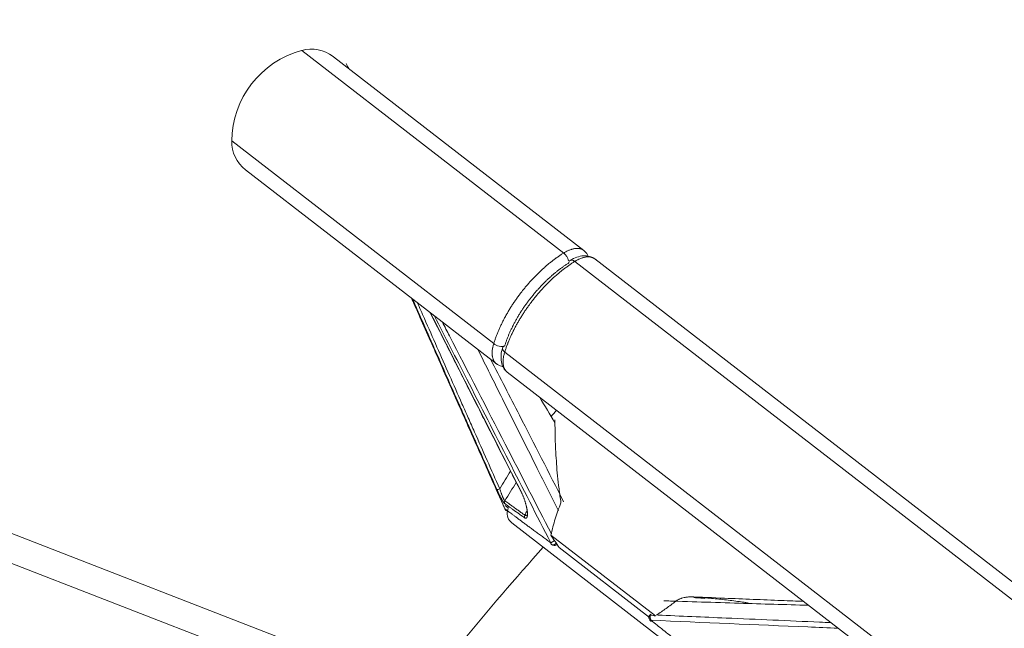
# Model space of a CAD drawing. Header units: millimetres. Extents: x 0 to 594, y 0 to 420.
# Tile 65 of 256: x 207 to 219, y 178 to 185. Entities that reach past the tile are written whole.
import ezdxf

# ---------------------------------------------------------------- set-up
doc = ezdxf.new("R2010")
doc.units = ezdxf.units.MM
doc.layers.add('1', color=7, linetype='Continuous', true_color=0xffffff)
doc.styles.add('Arial Unicode MS', font='txt')
doc.dimstyles.get("Standard").update_dxf_attribs({"dimtxt": 0.18, "dimasz": 0.18, "dimexe": 0.18, "dimexo": 0.0625, "dimgap": 0.09, "dimtad": 0, "dimtih": 1, "dimtoh": 1, "dimdec": 4, "dimzin": 0, "dimdsep": 46, "dimtxsty": 'Standard', "dimcen": 0.09, "dimadec": 0, "dimazin": 0, "dimtfac": 1, "dimtdec": 4, "dimtofl": 0, "dimtmove": 0, "dimatfit": 3, "dimfxl": 0, "dimtolj": 1, "dimtzin": 0, "dimarcsym": 0})

# ---------------------------------------------------------------- blocks, each defined once
blk = doc.blocks.new('_U9')
at = {"layer": '1', "color": 18, "lineweight": 13}
for p, q in [((249.492, 164.64), (361.654, 164.64)), ((359.654, 164.64), (359.654, 150.774)), ((359.654, 124.367), (359.654, 138.607)), ((160.769, 124.367), (361.654, 124.367))]:
    blk.add_line(p, q, dxfattribs=at)
at = {"layer": '1', "color": 18}
for points in [[(359.654, 164.64), (360.592, 161.14), (358.717, 161.14)], [(359.654, 124.367), (358.717, 127.867), (360.592, 127.867)]]:
    blk.add_solid(points, dxfattribs=at)
at = {"layer": '1', "color": 18, "linetype": 'Continuous', "lineweight": 13, "char_height": 3.5, "attachment_point": 7, "rotation": 90, "line_spacing_factor": 1.047437, "style": 'Arial Unicode MS'}
for s, insert in [('\\fArial Unicode MS|b0|i0;\\W1.0000;SINGLE POINT LIFT* EYE', (369.695, 140.265)), ('\\fArial Unicode MS|b0|i0;\\W1.0000;0.81', (362.633, 140.265))]:
    blk.add_mtext(s, dxfattribs=dict(at, insert=insert))
blk = doc.blocks.new('_U10')
at = {"layer": '1', "color": 18, "lineweight": 13}
for p, q in [((249.492, 222.88), (380.277, 222.88)), ((378.277, 222.88), (378.277, 151.235)), ((378.277, 124.367), (378.277, 139.069)), ((160.769, 124.367), (380.277, 124.367))]:
    blk.add_line(p, q, dxfattribs=at)
at = {"layer": '1', "color": 18}
for points in [[(378.277, 222.88), (379.215, 219.38), (377.339, 219.38)], [(378.277, 124.367), (377.339, 127.867), (379.215, 127.867)]]:
    blk.add_solid(points, dxfattribs=at)
at = {"layer": '1', "color": 18, "linetype": 'Continuous', "lineweight": 13, "char_height": 3.5, "attachment_point": 7, "rotation": 90, "line_spacing_factor": 1.047437, "style": 'Arial Unicode MS'}
for s, insert in [('\\fArial Unicode MS|b0|i0;\\W1.0000;LIFTING STROPS* EYE', (388.318, 140.726)), ('\\fArial Unicode MS|b0|i0;\\W1.0000;1.97', (381.256, 140.726))]:
    blk.add_mtext(s, dxfattribs=dict(at, insert=insert))

msp = doc.modelspace()

# ---------------------------------------------------------------- linework, layer by layer
at = {"layer": '1', "color": 155, "linetype": 'Continuous', "lineweight": 13}
for p, q in [((210.288, 184.945), (213.586, 182.396)), ((210.688, 184.864), (210.683, 184.867)), ((213.838, 182.429), (210.688, 184.864)), ((209.407, 183.806), (212.705, 181.257)), ((209.582, 183.443), (212.738, 181.004)), ((223.754, 174.537), (213.724, 182.289)), ((220.426, 177.337), (213.976, 182.322)), ((222.874, 173.398), (212.844, 181.15)), ((212.875, 180.898), (222.479, 173.476)), ((213.047, 179.401), (213.046, 179.398)), ((205.67, 179.244), (213.583, 176.175)), ((212.889, 179.187), (212.847, 179.219)), ((217.338, 175.598), (212.932, 179.003)), ((213.456, 175.849), (205.636, 178.882)), ((213.424, 178.847), (214.739, 177.832)), ((213.53, 178.692), (214.667, 177.812))]:
    msp.add_line(p, q, dxfattribs=at)
for centre, radius, start, end in [((210.607, 183.788), 1.2, 105.4301, 179.1699), ((210.408, 184.511), 0.45, 52.3, 105.4301), ((209.857, 183.799), 0.45, 179.1699, 232.3), ((216.303, 177.839), 3.811, 137.4164, 138.9703), ((213.024, 179.122), 0.15, 154.4598, 167.448), ((213.024, 179.122), 0.15, 168.6869, 232.3), ((238.523, 156.089), 33.851, 138.0968, 140.7642)]:
    msp.add_arc(centre, radius, start, end, dxfattribs=at)
for centre, major_axis, ratio, start_param, end_param in [((213.581, 182.324), (-0.0526, 0.085), 0.519639, 4.122426, 5.347025), ((213.718, 182.218), (0.0526, -0.085), 0.519639, 3.14339, 3.766738), ((213.718, 182.218), (0.0526, -0.085), 0.519639, 2.186452, 3.14339), ((212.774, 181.279), (0.0956, -0.0295), 0.519639, 4.077753, 5.65804), ((212.911, 181.174), (0.0956, -0.0295), 0.519639, 3.13982, 4.096733), ((212.911, 181.174), (0.0956, -0.0295), 0.519639, 2.516447, 3.13982), ((212.784, 179.433), (0.0365, 0.0163), 0.012786, 1.657755, 3.025841), ((212.879, 179.26), (0.0235, 0.0324), 0.963204, 1.664091, 2.600733), ((212.89, 179.2), (0.0302, 0.0399), 0.977762, 2.62842, 3.631516), ((213.127, 179.082), (0.0231, 0.0326), 0.864454, 1.656895, 2.53071)]:
    msp.add_ellipse(centre, major_axis=major_axis, ratio=ratio, start_param=start_param, end_param=end_param, dxfattribs=at)
for points, degree in [([(210.887, 184.71), (210.873, 184.732), (210.86, 184.755), (210.846, 184.778)], 3), ([(213.475, 180.26), (213.412, 180.367), (213.348, 180.474), (213.284, 180.58)], 3), ([(212.615, 179.696), (212.691, 179.524), (212.768, 179.352), (212.845, 179.18)], 3), ([(212.78, 179.432), (212.825, 179.506), (212.871, 179.579), (212.916, 179.653)], 3), ([(212.988, 179.511), (212.94, 179.434), (212.893, 179.357), (212.846, 179.28)], 3), ([(212.846, 179.178), (212.85, 179.167), (212.86, 179.16)], 2), ([(212.846, 179.178), (212.85, 179.169), (212.853, 179.161), (212.857, 179.153)], 3), ([(213.097, 179.099), (213.106, 179.117), (213.115, 179.136), (213.125, 179.154)], 3), ([(213.424, 178.847), (213.459, 178.795), (213.494, 178.743), (213.53, 178.692)], 3), ([(214.997, 178.017), (214.968, 178.018), (214.939, 178.019), (214.91, 178.02)], 3), ([(214.681, 177.843), (214.7, 177.839), (214.719, 177.836), (214.739, 177.832)], 3)]:
    msp.add_open_spline(points, degree=degree, dxfattribs=at)
for points, knots in [([(213.586, 182.396), (213.592, 182.4), (213.605, 182.408), (213.624, 182.418), (213.642, 182.426), (213.66, 182.434), (213.672, 182.438), (213.681, 182.441), (213.686, 182.443), (213.69, 182.444), (213.692, 182.445), (213.693, 182.445), (213.695, 182.445), (213.701, 182.447), (213.713, 182.45), (213.73, 182.453), (213.746, 182.454), (213.761, 182.454), (213.771, 182.453), (213.779, 182.452), (213.782, 182.452), (213.785, 182.452), (213.786, 182.451), (213.786, 182.451), (213.788, 182.451), (213.794, 182.45), (213.804, 182.447), (213.816, 182.442), (213.828, 182.436), (213.839, 182.429), (213.845, 182.423), (213.848, 182.42)], [0, 0, 0, 0, 0.059089, 0.118179, 0.177268, 0.236358, 0.295447, 0.295447, 0.324992, 0.339764, 0.339764, 0.34715, 0.34715, 0.354537, 0.413626, 0.472715, 0.531805, 0.590894, 0.649984, 0.649984, 0.679528, 0.686915, 0.686915, 0.694301, 0.694301, 0.709073, 0.768163, 0.827252, 0.886341, 0.945431, 1, 1, 1, 1]), ([(213.894, 182.357), (213.892, 182.363), (213.877, 182.391), (213.858, 182.413), (213.839, 182.428)], [0, 0, 0, 0, 0.195215, 1, 1, 1, 1]), ([(212.705, 181.257), (212.709, 181.27), (212.718, 181.297), (212.732, 181.337), (212.747, 181.377), (212.764, 181.417), (212.782, 181.458), (212.801, 181.498), (212.821, 181.539), (212.835, 181.567), (212.844, 181.584), (212.847, 181.589), (212.85, 181.594), (212.852, 181.597), (212.853, 181.599), (212.857, 181.608), (212.869, 181.628), (212.888, 181.662), (212.913, 181.703), (212.938, 181.743), (212.965, 181.782), (212.992, 181.822), (213.02, 181.86), (213.04, 181.886), (213.054, 181.905), (213.062, 181.915), (213.069, 181.924), (213.073, 181.929), (213.074, 181.931), (213.077, 181.934), (213.088, 181.948), (213.11, 181.975), (213.141, 182.011), (213.173, 182.047), (213.205, 182.081), (213.238, 182.115), (213.271, 182.148), (213.305, 182.18), (213.328, 182.201), (213.341, 182.212), (213.342, 182.214), (213.345, 182.216), (213.347, 182.218), (213.351, 182.221), (213.36, 182.229), (213.38, 182.246), (213.409, 182.271), (213.444, 182.298), (213.468, 182.316), (213.483, 182.327), (213.485, 182.329), (213.491, 182.333), (213.494, 182.335), (213.503, 182.342), (213.521, 182.354), (213.55, 182.374), (213.574, 182.389), (213.586, 182.396)], [0, 0, 0, 0, 0.03125, 0.0625, 0.09375, 0.125, 0.15625, 0.1875, 0.21875, 0.25, 0.25, 0.257813, 0.261719, 0.261719, 0.265625, 0.265625, 0.28125, 0.3125, 0.34375, 0.375, 0.40625, 0.4375, 0.46875, 0.5, 0.5, 0.515625, 0.523438, 0.523438, 0.527344, 0.527344, 0.53125, 0.5625, 0.59375, 0.625, 0.65625, 0.6875, 0.71875, 0.75, 0.78125, 0.78125, 0.785156, 0.785156, 0.789063, 0.789063, 0.796875, 0.8125, 0.84375, 0.875, 0.90625, 0.90625, 0.914063, 0.914063, 0.921875, 0.921875, 0.9375, 0.96875, 1, 1, 1, 1]), ([(213.724, 182.289), (213.712, 182.282), (213.689, 182.267), (213.654, 182.243), (213.619, 182.218), (213.584, 182.192), (213.549, 182.165), (213.515, 182.136), (213.48, 182.106), (213.457, 182.085), (213.443, 182.072), (213.439, 182.068), (213.435, 182.064), (213.432, 182.062), (213.43, 182.06), (213.423, 182.054), (213.406, 182.037), (213.378, 182.01), (213.345, 181.976), (213.313, 181.941), (213.281, 181.906), (213.25, 181.869), (213.22, 181.832), (213.2, 181.807), (213.185, 181.788), (213.178, 181.778), (213.17, 181.768), (213.167, 181.764), (213.165, 181.762), (213.163, 181.759), (213.152, 181.744), (213.132, 181.716), (213.105, 181.677), (213.078, 181.637), (213.053, 181.597), (213.028, 181.557), (213.005, 181.517), (212.982, 181.476), (212.968, 181.448), (212.96, 181.433), (212.959, 181.431), (212.957, 181.428), (212.956, 181.426), (212.954, 181.421), (212.949, 181.411), (212.937, 181.387), (212.921, 181.352), (212.903, 181.312), (212.892, 181.284), (212.885, 181.267), (212.884, 181.264), (212.881, 181.257), (212.88, 181.254), (212.876, 181.244), (212.868, 181.223), (212.856, 181.19), (212.848, 181.163), (212.844, 181.15)], [0, 0, 0, 0, 0.03125, 0.0625, 0.09375, 0.125, 0.15625, 0.1875, 0.21875, 0.25, 0.25, 0.257813, 0.261719, 0.261719, 0.265625, 0.265625, 0.28125, 0.3125, 0.34375, 0.375, 0.40625, 0.4375, 0.46875, 0.5, 0.5, 0.515625, 0.523438, 0.523438, 0.527344, 0.527344, 0.53125, 0.5625, 0.59375, 0.625, 0.65625, 0.6875, 0.71875, 0.75, 0.78125, 0.78125, 0.785156, 0.785156, 0.789063, 0.789063, 0.796875, 0.8125, 0.84375, 0.875, 0.90625, 0.90625, 0.914063, 0.914063, 0.921875, 0.921875, 0.9375, 0.96875, 1, 1, 1, 1]), ([(213.976, 182.322), (213.957, 182.337), (213.914, 182.358), (213.836, 182.365), (213.75, 182.347), (213.694, 182.32), (213.666, 182.303)], [0, 0, 0, 0, 0.256164, 0.510136, 0.758227, 1, 1, 1, 1]), ([(213.985, 182.315), (213.982, 182.317), (213.976, 182.323), (213.969, 182.327), (213.964, 182.33), (213.963, 182.331), (213.962, 182.332), (213.961, 182.332), (213.96, 182.332), (213.958, 182.334), (213.952, 182.337), (213.941, 182.341), (213.928, 182.344), (213.914, 182.347), (213.9, 182.348), (213.889, 182.348), (213.883, 182.347), (213.881, 182.347), (213.879, 182.347), (213.879, 182.347), (213.877, 182.347), (213.874, 182.347), (213.865, 182.346), (213.851, 182.343), (213.834, 182.339), (213.817, 182.334), (213.799, 182.328), (213.787, 182.322), (213.779, 182.319), (213.778, 182.318), (213.774, 182.317), (213.77, 182.315), (213.759, 182.309), (213.743, 182.301), (213.73, 182.293), (213.724, 182.289)], [0, 0, 0, 0, 0.051768, 0.111032, 0.111032, 0.125848, 0.133256, 0.133256, 0.140664, 0.140664, 0.170297, 0.229561, 0.288826, 0.34809, 0.407355, 0.466619, 0.466619, 0.481435, 0.481435, 0.488843, 0.488843, 0.496252, 0.525884, 0.585148, 0.644413, 0.703677, 0.762942, 0.822206, 0.822206, 0.837023, 0.837023, 0.851839, 0.881471, 0.940735, 1, 1, 1, 1]), ([(212.843, 181.226), (212.846, 181.239), (212.854, 181.263), (212.867, 181.3), (212.881, 181.337), (212.897, 181.374), (212.913, 181.411), (212.925, 181.436), (212.934, 181.455), (212.939, 181.465), (212.943, 181.474), (212.946, 181.479), (212.946, 181.48), (212.948, 181.483), (212.955, 181.498), (212.969, 181.524), (212.99, 181.562), (213.011, 181.599), (213.034, 181.636), (213.057, 181.673), (213.081, 181.709), (213.107, 181.745), (213.124, 181.769), (213.134, 181.783), (213.135, 181.784), (213.137, 181.787), (213.138, 181.788), (213.142, 181.793), (213.148, 181.802), (213.164, 181.822), (213.187, 181.851), (213.215, 181.885), (213.244, 181.919), (213.273, 181.951), (213.302, 181.983), (213.332, 182.014), (213.353, 182.035), (213.368, 182.05), (213.374, 182.055), (213.38, 182.061), (213.381, 182.062), (213.384, 182.064), (213.388, 182.068), (213.402, 182.081), (213.426, 182.103), (213.458, 182.13), (213.489, 182.157), (213.521, 182.182), (213.553, 182.206), (213.585, 182.229), (213.618, 182.25), (213.639, 182.264), (213.65, 182.271)], [0, 0, 0, 0, 0.03125, 0.0625, 0.09375, 0.125, 0.15625, 0.1875, 0.1875, 0.203125, 0.210938, 0.210938, 0.214844, 0.214844, 0.21875, 0.25, 0.28125, 0.3125, 0.34375, 0.375, 0.40625, 0.4375, 0.46875, 0.46875, 0.472656, 0.472656, 0.476563, 0.476563, 0.484375, 0.5, 0.53125, 0.5625, 0.59375, 0.625, 0.65625, 0.6875, 0.71875, 0.71875, 0.734375, 0.734375, 0.738281, 0.738281, 0.742188, 0.75, 0.78125, 0.8125, 0.84375, 0.875, 0.90625, 0.9375, 0.96875, 1, 1, 1, 1]), ([(211.671, 181.828), (211.696, 181.772), (211.721, 181.716), (211.786, 181.567), (211.827, 181.475), (211.949, 181.2), (212.03, 181.016), (212.152, 180.74), (212.192, 180.648), (212.274, 180.465), (212.314, 180.373), (212.436, 180.097), (212.518, 179.913), (212.681, 179.546), (212.763, 179.363), (212.845, 179.179)], [0, 0, 0, 0, 0.063817, 0.063817, 0.167837, 0.167837, 0.375878, 0.375878, 0.479898, 0.479898, 0.583918, 0.583918, 0.791959, 0.791959, 1, 1, 1, 1]), ([(211.672, 181.828), (211.685, 181.799), (211.742, 181.669), (211.843, 181.44), (211.975, 181.14), (212.105, 180.848), (212.231, 180.56), (212.374, 180.239), (212.476, 180.009), (212.535, 179.875)], [0, 0, 0, 0, 0.044931, 0.198746, 0.352562, 0.505402, 0.647575, 0.793475, 1, 1, 1, 1]), ([(212.747, 179.417), (212.642, 179.654), (212.536, 179.892), (212.404, 180.189), (212.378, 180.248), (212.325, 180.367), (212.299, 180.426), (212.22, 180.605), (212.167, 180.723), (212.01, 181.08), (211.905, 181.318), (211.761, 181.643), (211.722, 181.732), (211.683, 181.82)], [0, 0, 0, 0, 0.296708, 0.296708, 0.370885, 0.370885, 0.445063, 0.445063, 0.593417, 0.593417, 0.890125, 0.890125, 1, 1, 1, 1]), ([(211.743, 181.773), (211.773, 181.705), (211.803, 181.638), (211.938, 181.333), (212.043, 181.095), (212.2, 180.739), (212.253, 180.62), (212.332, 180.441), (212.358, 180.382), (212.411, 180.263), (212.543, 179.966), (212.674, 179.669), (212.78, 179.432)], [0, 0, 0, 0, 0.086428, 0.086428, 0.390952, 0.390952, 0.543214, 0.543214, 0.619345, 0.619345, 0.695476, 1, 1, 1, 1]), ([(211.905, 181.648), (211.906, 181.645), (211.947, 181.565), (212.028, 181.405), (212.148, 181.166), (212.27, 180.926), (212.391, 180.686), (212.508, 180.456), (212.638, 180.199), (212.816, 179.849), (212.958, 179.57), (213.046, 179.398)], [0, 0, 0, 0, 0.002931, 0.106818, 0.213705, 0.32074, 0.427776, 0.532465, 0.627471, 0.770641, 1, 1, 1, 1]), ([(211.908, 181.645), (211.912, 181.638), (211.978, 181.507), (212.044, 181.376), (212.169, 181.129), (212.232, 181.006), (212.419, 180.635), (212.545, 180.389), (212.733, 180.018), (212.796, 179.895), (212.921, 179.648), (212.984, 179.525), (213.047, 179.401)], [0, 0, 0, 0, 0.009717, 0.174764, 0.174764, 0.339811, 0.339811, 0.669906, 0.669906, 0.834953, 0.834953, 1, 1, 1, 1]), ([(213.422, 178.753), (213.07, 179.439), (212.582, 180.389), (212.095, 181.339), (211.96, 181.603)], [0, 0, 0, 0, 0.722205, 1, 1, 1, 1]), ([(212.059, 181.527), (212.089, 181.469), (212.352, 180.958), (212.81, 180.07), (213.237, 179.24), (213.43, 178.864)], [0, 0, 0, 0, 0.064897, 0.576712, 1, 1, 1, 1]), ([(213.519, 179.154), (213.43, 179.332), (213.195, 179.802), (212.857, 180.478), (212.608, 180.977), (212.505, 181.184)], [0, 0, 0, 0, 0.26274, 0.694923, 1, 1, 1, 1]), ([(212.752, 180.995), (212.751, 180.995), (212.746, 180.998), (212.738, 181.004), (212.732, 181.009), (212.728, 181.013), (212.726, 181.014), (212.725, 181.016), (212.725, 181.016), (212.724, 181.017), (212.722, 181.019), (212.718, 181.024), (212.711, 181.033), (212.704, 181.045), (212.698, 181.058), (212.694, 181.072), (212.691, 181.082), (212.69, 181.088), (212.689, 181.09), (212.689, 181.092), (212.689, 181.092), (212.689, 181.094), (212.688, 181.097), (212.687, 181.106), (212.685, 181.12), (212.685, 181.137), (212.686, 181.156), (212.687, 181.175), (212.689, 181.188), (212.69, 181.196), (212.691, 181.198), (212.691, 181.201), (212.692, 181.206), (212.695, 181.218), (212.699, 181.236), (212.703, 181.25), (212.705, 181.257)], [0, 0, 0, 0, 0.014607, 0.072571, 0.130536, 0.130536, 0.145027, 0.152272, 0.152272, 0.159518, 0.159518, 0.1885, 0.246464, 0.304428, 0.362393, 0.420357, 0.478321, 0.478321, 0.492812, 0.492812, 0.500058, 0.500058, 0.507304, 0.536286, 0.59425, 0.652214, 0.710179, 0.768143, 0.826107, 0.826107, 0.840598, 0.840598, 0.855089, 0.884071, 0.942036, 1, 1, 1, 1]), ([(212.816, 181.203), (212.806, 181.172), (212.794, 181.111), (212.798, 181.023), (212.825, 180.949), (212.856, 180.913), (212.875, 180.898)], [0, 0, 0, 0, 0.240486, 0.490044, 0.744285, 1, 1, 1, 1]), ([(212.664, 181.063), (212.786, 180.827), (213.095, 180.229), (213.4, 179.631), (213.585, 179.268)], [0, 0, 0, 0, 0.394632, 1, 1, 1, 1]), ([(212.844, 181.15), (212.841, 181.143), (212.837, 181.129), (212.832, 181.108), (212.828, 181.088), (212.825, 181.068), (212.824, 181.056), (212.824, 181.046), (212.823, 181.042), (212.823, 181.037), (212.823, 181.035), (212.823, 181.034), (212.823, 181.033), (212.823, 181.026), (212.823, 181.013), (212.825, 180.997), (212.827, 180.981), (212.831, 180.966), (212.834, 180.957), (212.837, 180.95), (212.838, 180.947), (212.839, 180.944), (212.84, 180.943), (212.84, 180.943), (212.841, 180.941), (212.843, 180.936), (212.849, 180.927), (212.856, 180.916), (212.865, 180.906), (212.875, 180.898), (212.882, 180.893), (212.886, 180.89), (212.887, 180.89), (212.888, 180.89)], [0, 0, 0, 0, 0.05827, 0.11654, 0.17481, 0.23308, 0.29135, 0.29135, 0.320485, 0.335052, 0.335052, 0.342336, 0.342336, 0.34962, 0.40789, 0.46616, 0.52443, 0.5827, 0.64097, 0.64097, 0.670105, 0.677388, 0.677388, 0.684672, 0.684672, 0.69924, 0.75751, 0.81578, 0.874049, 0.932319, 0.990589, 0.990589, 1, 1, 1, 1]), ([(212.738, 181.004), (212.757, 180.989), (212.784, 180.976), (212.815, 180.969), (212.821, 180.968)], [0, 0, 0, 0, 0.803575, 1, 1, 1, 1]), ([(213.551, 179.256), (213.542, 179.315), (213.534, 179.373), (213.52, 179.485), (213.514, 179.54), (213.503, 179.645), (213.499, 179.697), (213.492, 179.795), (213.489, 179.842), (213.486, 179.899), (213.485, 179.91), (213.484, 179.924), (213.484, 179.927), (213.484, 179.932), (213.484, 179.94), (213.482, 179.97), (213.481, 179.996), (213.479, 180.056), (213.478, 180.093), (213.477, 180.162), (213.476, 180.193), (213.476, 180.236), (213.476, 180.249), (213.476, 180.274), (213.476, 180.286), (213.476, 180.297)], [0, 0, 0, 0, 0.125, 0.125, 0.25, 0.25, 0.375, 0.375, 0.5, 0.5, 0.53125, 0.53125, 0.539062, 0.539062, 0.546875, 0.5625, 0.625, 0.625, 0.75, 0.75, 0.875, 0.875, 0.9375, 0.9375, 1, 1, 1, 1]), ([(212.843, 179.244), (212.842, 179.245), (212.839, 179.247), (212.835, 179.252), (212.832, 179.256), (212.83, 179.259), (212.829, 179.259), (212.828, 179.261), (212.828, 179.261), (212.827, 179.263), (212.826, 179.264), (212.823, 179.268), (212.821, 179.271), (212.817, 179.278), (212.815, 179.281), (212.812, 179.286), (212.811, 179.288), (212.81, 179.291), (212.809, 179.291), (212.809, 179.292), (212.808, 179.293), (212.806, 179.298), (212.803, 179.303), (212.799, 179.311), (212.796, 179.315), (212.792, 179.323), (212.79, 179.328), (212.787, 179.333), (212.787, 179.334), (212.785, 179.336), (212.785, 179.338), (212.783, 179.341), (212.782, 179.343), (212.779, 179.35), (212.776, 179.355), (212.772, 179.364), (212.767, 179.373), (212.763, 179.383), (212.76, 179.389), (212.76, 179.39), (212.759, 179.392), (212.758, 179.394), (212.756, 179.397), (212.753, 179.405), (212.75, 179.412), (212.747, 179.417)], [0, 0, 0, 0, 0.0625, 0.125, 0.1875, 0.1875, 0.203125, 0.203125, 0.21875, 0.21875, 0.25, 0.25, 0.3125, 0.3125, 0.375, 0.375, 0.40625, 0.414062, 0.414062, 0.421875, 0.421875, 0.4375, 0.5, 0.5, 0.5625, 0.5625, 0.625, 0.625, 0.640625, 0.640625, 0.65625, 0.65625, 0.6875, 0.6875, 0.75, 0.75, 0.8125, 0.875, 0.875, 0.890625, 0.890625, 0.90625, 0.90625, 0.9375, 1, 1, 1, 1]), ([(212.78, 179.432), (212.782, 179.428), (212.783, 179.424), (212.785, 179.417), (212.786, 179.415), (212.787, 179.412), (212.787, 179.411), (212.788, 179.409), (212.79, 179.404), (212.793, 179.394), (212.796, 179.386), (212.798, 179.378), (212.8, 179.374), (212.802, 179.368), (212.803, 179.365), (212.804, 179.362), (212.805, 179.36), (212.805, 179.359), (212.807, 179.355), (212.809, 179.351), (212.812, 179.343), (212.813, 179.34), (212.816, 179.333), (212.817, 179.329), (212.82, 179.324), (212.82, 179.322), (212.822, 179.319), (212.823, 179.317), (212.825, 179.313), (212.826, 179.31), (212.829, 179.304), (212.83, 179.301), (212.832, 179.298), (212.833, 179.296), (212.834, 179.294), (212.835, 179.293), (212.835, 179.293), (212.835, 179.293), (212.837, 179.29), (212.839, 179.286), (212.842, 179.283), (212.844, 179.281), (212.845, 179.28), (212.846, 179.28)], [0, 0, 0, 0, 0.0625, 0.0625, 0.09375, 0.09375, 0.109375, 0.109375, 0.125, 0.1875, 0.25, 0.25, 0.3125, 0.3125, 0.34375, 0.359375, 0.359375, 0.375, 0.375, 0.4375, 0.4375, 0.5, 0.5, 0.5625, 0.5625, 0.59375, 0.59375, 0.625, 0.625, 0.6875, 0.6875, 0.75, 0.75, 0.78125, 0.796875, 0.796875, 0.804688, 0.804688, 0.8125, 0.875, 0.9375, 0.9375, 1, 1, 1, 1]), ([(213.047, 179.401), (213.049, 179.397), (213.052, 179.392), (213.056, 179.382), (213.061, 179.373), (213.067, 179.358), (213.073, 179.344), (213.079, 179.329), (213.083, 179.319), (213.085, 179.313), (213.086, 179.311), (213.087, 179.309), (213.088, 179.305), (213.091, 179.296), (213.095, 179.284), (213.1, 179.269), (213.105, 179.255), (213.109, 179.24), (213.111, 179.23), (213.113, 179.223), (213.114, 179.221), (213.114, 179.217), (213.115, 179.216), (213.115, 179.214), (213.117, 179.208), (213.119, 179.197), (213.122, 179.183), (213.124, 179.17), (213.126, 179.157), (213.127, 179.148), (213.128, 179.142), (213.128, 179.14), (213.128, 179.137), (213.128, 179.136), (213.129, 179.134), (213.129, 179.129), (213.13, 179.12), (213.13, 179.113), (213.13, 179.106), (213.129, 179.103), (213.129, 179.096), (213.129, 179.093), (213.128, 179.09), (213.128, 179.089), (213.128, 179.089), (213.128, 179.088), (213.128, 179.085), (213.127, 179.083), (213.126, 179.079), (213.126, 179.077), (213.124, 179.073), (213.123, 179.071), (213.122, 179.068), (213.121, 179.067), (213.12, 179.066), (213.12, 179.066), (213.12, 179.066), (213.119, 179.065), (213.118, 179.063), (213.115, 179.061), (213.111, 179.06), (213.108, 179.06), (213.106, 179.06), (213.104, 179.061), (213.104, 179.061), (213.104, 179.061), (213.103, 179.061), (213.101, 179.062), (213.1, 179.062), (213.096, 179.064), (213.094, 179.065), (213.092, 179.067)], [0, 0, 0, 0, 0.03125, 0.03125, 0.0625, 0.09375, 0.125, 0.15625, 0.1875, 0.1875, 0.195312, 0.195312, 0.203125, 0.21875, 0.25, 0.28125, 0.3125, 0.34375, 0.375, 0.375, 0.390625, 0.390625, 0.398437, 0.398437, 0.40625, 0.4375, 0.46875, 0.5, 0.53125, 0.5625, 0.5625, 0.578125, 0.582031, 0.585937, 0.585937, 0.59375, 0.625, 0.65625, 0.65625, 0.6875, 0.6875, 0.71875, 0.71875, 0.722656, 0.722656, 0.726562, 0.734375, 0.75, 0.75, 0.78125, 0.78125, 0.8125, 0.8125, 0.828125, 0.828125, 0.832031, 0.832031, 0.835937, 0.84375, 0.875, 0.90625, 0.90625, 0.9375, 0.9375, 0.941406, 0.941406, 0.945313, 0.953125, 0.96875, 0.96875, 1, 1, 1, 1]), ([(213.092, 179.067), (213.079, 179.076), (213.065, 179.086), (213.04, 179.103), (213.028, 179.112), (213.004, 179.129), (212.992, 179.137), (212.978, 179.147), (212.975, 179.149), (212.971, 179.152), (212.97, 179.153), (212.967, 179.155), (212.96, 179.16), (212.943, 179.172), (212.918, 179.19), (212.9, 179.203), (212.882, 179.216), (212.865, 179.228), (212.85, 179.239), (212.843, 179.244)], [0, 0, 0, 0, 0.125, 0.125, 0.25, 0.25, 0.375, 0.375, 0.40625, 0.40625, 0.421875, 0.421875, 0.4375, 0.5, 0.625, 0.75, 0.75, 0.875, 1, 1, 1, 1]), ([(212.846, 179.28), (212.853, 179.274), (212.869, 179.263), (212.885, 179.251), (212.903, 179.238), (212.922, 179.225), (212.942, 179.21), (212.958, 179.199), (212.964, 179.194), (212.971, 179.189), (212.974, 179.187), (212.975, 179.186), (212.979, 179.183), (212.993, 179.173), (213.008, 179.163), (213.032, 179.145), (213.045, 179.137), (213.07, 179.118), (213.084, 179.109), (213.097, 179.099)], [0, 0, 0, 0, 0.125, 0.25, 0.25, 0.375, 0.5, 0.5, 0.5625, 0.578125, 0.578125, 0.59375, 0.59375, 0.625, 0.75, 0.75, 0.875, 0.875, 1, 1, 1, 1]), ([(213.551, 179.256), (213.524, 179.189), (213.5, 179.122), (213.458, 178.986), (213.44, 178.917), (213.424, 178.847)], [0, 0, 0, 0, 0.5, 0.5, 1, 1, 1, 1]), ([(212.845, 179.179), (212.851, 179.175), (212.862, 179.166), (212.876, 179.156), (212.885, 179.149), (212.887, 179.148), (212.891, 179.145), (212.897, 179.141), (212.91, 179.13), (212.932, 179.114), (212.96, 179.094), (212.98, 179.078), (212.996, 179.067), (213.004, 179.061), (213.012, 179.054), (213.016, 179.051), (213.018, 179.05), (213.02, 179.048), (213.033, 179.039), (213.058, 179.02), (213.096, 178.992), (213.136, 178.963), (213.164, 178.942), (213.182, 178.929), (213.187, 178.925), (213.193, 178.921), (213.196, 178.918), (213.198, 178.916), (213.208, 178.91), (213.23, 178.893), (213.269, 178.865), (213.318, 178.829), (213.369, 178.792), (213.404, 178.766), (213.422, 178.753)], [0, 0, 0, 0, 0.0625, 0.125, 0.125, 0.140625, 0.140625, 0.15625, 0.1875, 0.25, 0.3125, 0.375001, 0.375001, 0.406251, 0.421876, 0.421876, 0.429688, 0.429688, 0.437501, 0.500001, 0.562501, 0.625001, 0.687501, 0.687501, 0.703126, 0.710939, 0.710939, 0.718751, 0.718751, 0.750001, 0.812501, 0.875001, 0.937501, 1, 1, 1, 1]), ([(213.097, 179.099), (213.099, 179.098), (213.101, 179.096), (213.103, 179.095), (213.104, 179.095), (213.106, 179.094), (213.106, 179.094), (213.107, 179.094), (213.107, 179.094), (213.109, 179.093), (213.11, 179.093), (213.113, 179.094), (213.115, 179.095), (213.116, 179.096), (213.117, 179.096), (213.117, 179.097), (213.117, 179.097), (213.117, 179.097), (213.118, 179.098), (213.119, 179.099), (213.12, 179.1), (213.12, 179.1), (213.121, 179.101), (213.121, 179.102), (213.122, 179.104), (213.123, 179.105), (213.123, 179.105), (213.123, 179.105)], [0, 0, 0, 0, 0.162588, 0.162588, 0.243883, 0.28453, 0.28453, 0.304853, 0.304853, 0.325177, 0.487765, 0.487765, 0.650354, 0.650354, 0.691001, 0.691001, 0.711324, 0.711324, 0.731648, 0.812942, 0.812942, 0.853589, 0.853589, 0.894236, 0.97553, 0.97553, 1, 1, 1, 1]), ([(213.422, 178.753), (213.422, 178.753), (213.422, 178.753), (213.422, 178.753), (213.422, 178.753), (213.422, 178.753), (213.423, 178.753), (213.423, 178.753), (213.425, 178.754), (213.426, 178.754), (213.428, 178.755), (213.43, 178.756), (213.432, 178.757), (213.432, 178.757), (213.433, 178.757), (213.435, 178.758), (213.437, 178.759), (213.439, 178.76), (213.441, 178.761), (213.441, 178.762), (213.442, 178.762), (213.444, 178.763), (213.446, 178.764), (213.447, 178.765), (213.448, 178.765), (213.449, 178.766), (213.45, 178.766), (213.453, 178.768), (213.455, 178.77), (213.458, 178.771), (213.459, 178.772), (213.46, 178.773), (213.461, 178.773), (213.462, 178.774), (213.465, 178.776), (213.467, 178.777), (213.469, 178.779), (213.47, 178.779), (213.471, 178.78), (213.472, 178.78), (213.472, 178.781), (213.472, 178.781), (213.472, 178.781), (213.472, 178.781), (213.472, 178.781)], [0, 0, 0, 0, 0.00194, 0.00194, 0.003894, 0.0078, 0.015614, 0.03124, 0.062493, 0.124999, 0.124999, 0.25001, 0.25001, 0.281263, 0.281263, 0.312516, 0.375022, 0.437527, 0.437527, 0.46878, 0.46878, 0.500033, 0.562539, 0.562539, 0.593792, 0.593792, 0.625045, 0.625045, 0.750056, 0.750056, 0.781309, 0.796935, 0.796935, 0.812562, 0.875068, 0.937573, 0.937573, 0.968826, 0.984453, 0.992266, 0.996173, 0.998126, 0.998126, 1, 1, 1, 1]), ([(213.434, 178.73), (213.434, 178.73), (213.434, 178.73), (213.434, 178.73), (213.435, 178.73), (213.435, 178.73), (213.435, 178.73), (213.435, 178.73), (213.435, 178.73), (213.435, 178.73), (213.435, 178.73), (213.435, 178.73), (213.435, 178.73), (213.435, 178.73), (213.436, 178.729), (213.437, 178.728), (213.439, 178.727), (213.441, 178.726), (213.444, 178.725), (213.449, 178.722), (213.46, 178.719), (213.477, 178.718), (213.493, 178.723), (213.501, 178.729), (213.503, 178.73)], [0, 0, 0, 0, 0.002642, 0.003952, 0.004604, 0.004929, 0.005091, 0.005137, 0.005173, 0.005194, 0.00736, 0.009052, 0.01205, 0.017333, 0.026531, 0.042184, 0.06754, 0.103835, 0.143927, 0.209313, 0.325101, 0.616796, 0.897336, 1, 1, 1, 1]), ([(214.997, 178.017), (215, 178.02), (215.004, 178.023), (215.012, 178.028), (215.016, 178.03), (215.025, 178.035), (215.029, 178.037), (215.037, 178.041), (215.041, 178.043), (215.05, 178.047), (215.055, 178.048), (215.061, 178.051), (215.064, 178.052), (215.068, 178.053), (215.07, 178.054), (215.082, 178.057), (215.091, 178.06), (215.105, 178.063), (215.109, 178.064), (215.119, 178.066), (215.123, 178.066), (215.137, 178.068), (215.147, 178.07), (215.166, 178.071), (215.175, 178.071), (215.194, 178.072), (215.204, 178.071), (215.213, 178.071)], [0, 0, 0, 0, 0.0625, 0.0625, 0.125, 0.125, 0.1875, 0.1875, 0.25, 0.25, 0.3125, 0.3125, 0.34375, 0.34375, 0.375, 0.375, 0.5, 0.5, 0.5625, 0.5625, 0.625, 0.625, 0.75, 0.75, 0.875, 0.875, 1, 1, 1, 1]), ([(215.169, 178.073), (215.316, 178.067), (215.704, 178.051), (216.183, 178.032), (216.514, 178.018), (216.608, 178.015)], [0, 0, 0, 0, 0.305126, 0.803741, 1, 1, 1, 1]), ([(215.912, 177.994), (215.897, 177.996), (215.882, 177.999), (215.852, 178.004), (215.836, 178.006), (215.813, 178.01), (215.805, 178.011), (215.789, 178.013), (215.719, 178.023), (215.649, 178.032), (215.524, 178.046), (215.462, 178.052), (215.338, 178.062), (215.275, 178.067), (215.213, 178.071)], [0, 0, 0, 0, 0.06367, 0.06367, 0.130551, 0.130551, 0.163991, 0.163991, 0.197432, 0.464955, 0.464955, 0.732477, 0.732477, 1, 1, 1, 1]), ([(214.753, 177.843), (214.794, 177.87), (214.835, 177.898), (214.916, 177.956), (214.957, 177.986), (214.997, 178.017)], [0, 0, 0, 0, 0.5, 0.5, 1, 1, 1, 1]), ([(216.668, 177.966), (216.377, 177.974), (215.77, 177.992), (215.162, 178.012), (214.845, 178.022)], [0, 0, 0, 0, 0.47965, 1, 1, 1, 1]), ([(215.361, 178.053), (215.355, 178.053), (215.348, 178.054), (215.335, 178.055), (215.328, 178.056), (215.315, 178.057), (215.309, 178.057), (215.299, 178.058), (215.296, 178.058), (215.292, 178.059), (215.29, 178.059), (215.287, 178.059), (215.285, 178.059), (215.278, 178.06), (215.272, 178.06), (215.261, 178.061), (215.255, 178.061), (215.245, 178.062), (215.24, 178.062), (215.234, 178.062), (215.233, 178.062), (215.231, 178.062), (215.227, 178.062), (215.224, 178.062), (215.222, 178.062)], [0, 0, 0, 0, 0.125, 0.125, 0.25, 0.25, 0.375, 0.375, 0.4375, 0.4375, 0.46875, 0.46875, 0.5, 0.5, 0.625, 0.625, 0.75, 0.75, 0.875, 0.875, 0.90625, 0.90625, 0.9375, 1, 1, 1, 1]), ([(214.664, 177.838), (214.663, 177.836), (214.66, 177.829), (214.658, 177.818), (214.659, 177.803), (214.664, 177.788), (214.671, 177.777), (214.677, 177.771), (214.68, 177.768), (214.682, 177.766), (214.682, 177.766), (214.683, 177.765), (214.683, 177.765), (214.683, 177.765), (214.683, 177.765), (214.683, 177.765), (214.683, 177.765), (214.683, 177.765), (214.683, 177.765)], [0, 0, 0, 0, 0.106416, 0.258332, 0.402581, 0.661544, 0.823515, 0.91195, 0.957089, 0.979861, 0.991299, 0.997031, 0.997834, 0.998187, 0.998466, 0.998476, 0.998513, 1, 1, 1, 1]), ([(214.667, 177.812), (214.666, 177.814), (214.665, 177.816), (214.664, 177.82), (214.663, 177.822), (214.663, 177.823), (214.663, 177.824), (214.663, 177.825), (214.663, 177.825), (214.662, 177.826), (214.662, 177.827), (214.662, 177.829), (214.662, 177.832), (214.662, 177.834), (214.663, 177.835), (214.663, 177.835), (214.663, 177.835), (214.663, 177.836), (214.663, 177.837), (214.664, 177.839), (214.665, 177.84), (214.666, 177.841), (214.666, 177.841), (214.667, 177.841), (214.667, 177.841), (214.667, 177.842), (214.668, 177.842), (214.67, 177.843), (214.672, 177.844), (214.674, 177.844), (214.675, 177.844), (214.675, 177.844), (214.676, 177.844), (214.676, 177.844), (214.678, 177.844), (214.68, 177.843), (214.681, 177.843)], [0, 0, 0, 0, 0.0625, 0.125, 0.1875, 0.1875, 0.21875, 0.21875, 0.234375, 0.234375, 0.25, 0.3125, 0.375, 0.4375, 0.4375, 0.453125, 0.453125, 0.46875, 0.5, 0.5625, 0.625, 0.625, 0.65625, 0.65625, 0.671875, 0.671875, 0.6875, 0.75, 0.8125, 0.875, 0.875, 0.890625, 0.890625, 0.90625, 0.9375, 1, 1, 1, 1]), ([(214.682, 177.846), (214.681, 177.847), (214.68, 177.848), (214.679, 177.849), (214.678, 177.85), (214.676, 177.852), (214.676, 177.852), (214.675, 177.853), (214.675, 177.853), (214.674, 177.854), (214.674, 177.854), (214.675, 177.854), (214.675, 177.853), (214.676, 177.852), (214.677, 177.852), (214.679, 177.85), (214.681, 177.849), (214.682, 177.848)], [0, 0, 0, 0, 0.125, 0.125, 0.25, 0.25, 0.375, 0.375, 0.5, 0.5, 0.625, 0.625, 0.75, 0.75, 0.875, 0.875, 1, 1, 1, 1]), ([(214.676, 177.83), (214.676, 177.83), (214.676, 177.828), (214.675, 177.826), (214.675, 177.823), (214.675, 177.822), (214.674, 177.817), (214.674, 177.814), (214.674, 177.811), (214.674, 177.81), (214.674, 177.808), (214.674, 177.808), (214.675, 177.805), (214.675, 177.802), (214.676, 177.799), (214.676, 177.797), (214.677, 177.795), (214.677, 177.794), (214.678, 177.791), (214.679, 177.788), (214.681, 177.784), (214.682, 177.783), (214.683, 177.78), (214.684, 177.779), (214.684, 177.778)], [0, 0, 0, 0, 0.016058, 0.098055, 0.098055, 0.180051, 0.180051, 0.344044, 0.344044, 0.385043, 0.385043, 0.426041, 0.426041, 0.508038, 0.590034, 0.631032, 0.631032, 0.672031, 0.672031, 0.836024, 0.836024, 0.91802, 0.91802, 1, 1, 1, 1]), ([(214.769, 177.842), (215.056, 177.83), (215.735, 177.801), (216.461, 177.769), (216.901, 177.75), (216.949, 177.748)], [0, 0, 0, 0, 0.394118, 0.934556, 1, 1, 1, 1]), ([(217.038, 177.677), (216.912, 177.683), (216.127, 177.716), (215.342, 177.749), (214.684, 177.778)], [0, 0, 0, 0, 0.161245, 1, 1, 1, 1]), ([(214.684, 177.778), (214.71, 177.757), (214.761, 177.716), (214.838, 177.654), (214.915, 177.592), (214.967, 177.551), (215.006, 177.52), (215.019, 177.51), (215.035, 177.497), (215.038, 177.494), (215.045, 177.489), (215.055, 177.481), (215.091, 177.453), (215.149, 177.406), (215.228, 177.344), (215.306, 177.283), (215.358, 177.242), (215.388, 177.218), (215.391, 177.216), (215.398, 177.211), (215.401, 177.208), (215.411, 177.201), (215.43, 177.185), (215.476, 177.149), (215.541, 177.098), (215.618, 177.038), (215.67, 176.998), (215.708, 176.968), (215.728, 176.953), (215.747, 176.938), (215.76, 176.928), (215.766, 176.923), (215.798, 176.898), (215.849, 176.858), (215.899, 176.819), (215.924, 176.8)], [0, 0, 0, 0, 0.062499, 0.124999, 0.187499, 0.249999, 0.249999, 0.281249, 0.281249, 0.289061, 0.289061, 0.296874, 0.312499, 0.374999, 0.437499, 0.499999, 0.562499, 0.562499, 0.570312, 0.570312, 0.578124, 0.578124, 0.593749, 0.624999, 0.6875, 0.75, 0.8125, 0.8125, 0.84375, 0.859375, 0.859375, 0.875, 0.875, 0.9375, 1, 1, 1, 1])]:
    msp.add_open_spline(points, degree=3, knots=knots, dxfattribs=at)
for points, weights in [([(213.493, 178.748), (213.431, 178.666), (213.422, 178.753)], [1, 0.437419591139, 1]), ([(214.684, 177.778), (214.677, 177.759), (214.69, 177.766)], [1, 0.718709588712, 0.718709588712])]:
    msp.add_rational_spline(points, weights, degree=2, dxfattribs=at)

# ---------------------------------------------------------------- dimensions: what is measured, and where the dimension line sits
at = {"layer": '1', "color": 18, "linetype": 'Continuous', "lineweight": 13}
for base, p2, text, picture, middle in [((378.277, 222.88), (249.492, 222.88), ' <> \\P\\fArial Unicode MS|b0|i0;\\C18;{\\H1.00x;\\fArial Unicode MS|b0|i0;LIFTING STROPS* EYE\\fArial Unicode MS|b0|i0;}\\C18;', '_U10', (378.277, 167.02)), ((359.654, 164.64), (249.492, 164.64), ' <> \\P\\fArial Unicode MS|b0|i0;\\C18;{\\H1.00x;\\fArial Unicode MS|b0|i0;SINGLE POINT LIFT* EYE\\fArial Unicode MS|b0|i0;}\\C18;', '_U9', (359.654, 201.723))]:
    dim = msp.add_linear_dim(base=base, p1=(160.769, 124.367), p2=p2, angle=90, text=text, dimstyle='Standard', override={"dimtxt": 3.5, "dimasz": 3.5, "dimexe": 2, "dimexo": 0, "dimgap": 1.5, "dimtih": 0, "dimtoh": 0, "dimdec": 2, "dimlfac": 0.02, "dimdsep": 46, "dimlunit": 2, "dimtxsty": 'Arial Unicode MS', "dimsah": 1, "dimse1": 0, "dimse2": 0, "dimsd1": 0, "dimsd2": 0, "dimclrd": 18, "dimclre": 18, "dimclrt": 18, "dimtol": 0, "dimtm": -0.1, "dimtfac": 1, "dimtdec": 2, "dimtofl": 1, "dimtmove": 0, "dimlwd": 13, "dimlwe": 13}, dxfattribs=at)
    dim.commit()
    dim.dimension.update_dxf_attribs({"geometry": picture, "text_midpoint": middle, "dimtype": 160})

doc.saveas('drawing.dxf')
